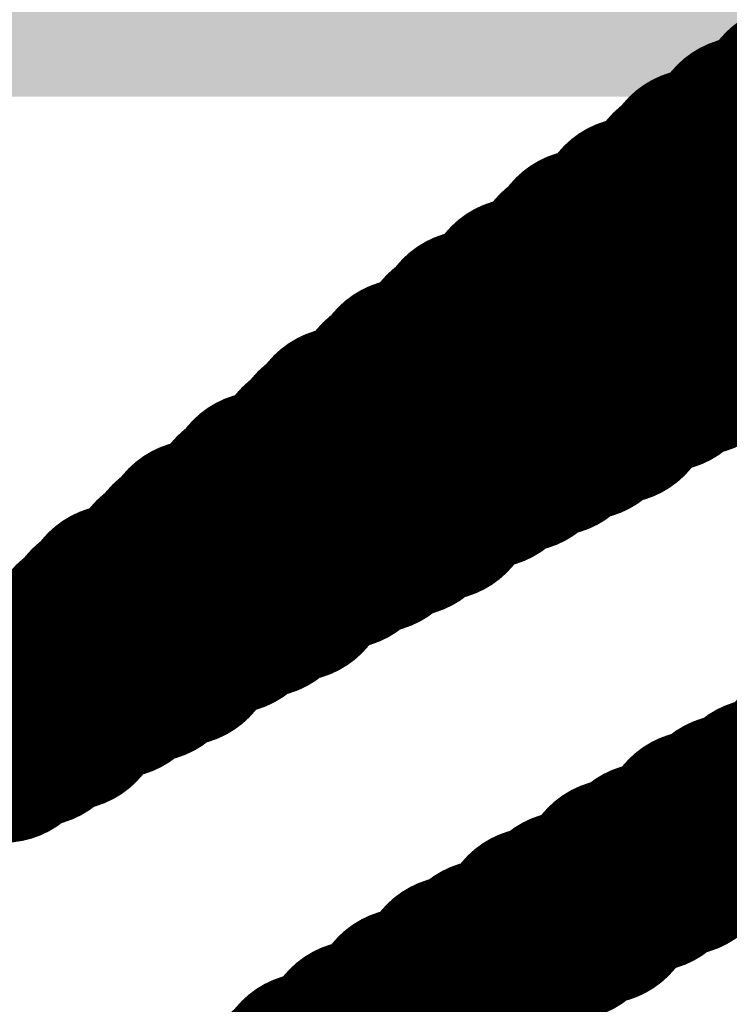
# Model space of a CAD drawing. Header units: inches. Extents: x -0.03 to 9.71, y 0 to 4.44.
# Tile 11 of 118: x 0.0468 to 0.0651, y 0.7465 to 0.772. Entities that reach past the tile are written whole.
import ezdxf

# ---------------------------------------------------------------- set-up
doc = ezdxf.new("R2010")
doc.units = ezdxf.units.IN
doc.header["$MEASUREMENT"] = 0
doc.layers.add('Bottom Solder', color=6, linetype='Continuous')
doc.layers.add('Top Overlay', color=2, linetype='Continuous')

msp = doc.modelspace()

# ---------------------------------------------------------------- hatches: boundary and pattern name
at = {"layer": 'Bottom Solder'}
msp.add_hatch(color=6, dxfattribs=at).paths.add_polyline_path([(0.025136, 0.77), (4.305573, 0.77), (4.305573, 0.976379), (0.025136, 0.976379)])

# ---------------------------------------------------------------- linework, layer by layer
at = {"layer": 'Top Overlay'}
for p, q in [((0.064311, 0.767811), (0.064311, 0.768228)), ((0.064311, 0.768228), (0.065146, 0.768228)), ((0.063894, 0.76739), (0.063894, 0.767811)), ((0.063894, 0.767811), (0.064311, 0.767811)), ((0.063473, 0.766972), (0.063473, 0.76739)), ((0.063473, 0.76739), (0.063894, 0.76739)), ((0.062638, 0.766555), (0.062638, 0.766972)), ((0.062638, 0.766972), (0.063473, 0.766972)), ((0.062221, 0.766138), (0.062221, 0.766555)), ((0.062221, 0.766555), (0.062638, 0.766555)), ((0.061382, 0.765717), (0.061382, 0.766138)), ((0.061382, 0.766138), (0.062221, 0.766138)), ((0.060965, 0.765299), (0.060965, 0.765717)), ((0.060965, 0.765717), (0.061382, 0.765717)), ((0.060548, 0.764882), (0.060548, 0.765299)), ((0.060548, 0.765299), (0.060965, 0.765299)), ((0.059709, 0.764465), (0.059709, 0.764882)), ((0.059709, 0.764882), (0.060548, 0.764882)), ((0.059292, 0.764047), (0.059292, 0.764465)), ((0.059292, 0.764465), (0.059709, 0.764465)), ((0.058457, 0.76363), (0.058457, 0.764047)), ((0.058457, 0.764047), (0.059292, 0.764047)), ((0.05804, 0.763209), (0.05804, 0.76363)), ((0.05804, 0.76363), (0.058457, 0.76363)), ((0.065146, 0.76363), (0.064311, 0.76363)), ((0.064311, 0.76363), (0.064311, 0.763209)), ((0.057619, 0.762791), (0.057619, 0.763209)), ((0.057619, 0.763209), (0.05804, 0.763209)), ((0.064311, 0.763209), (0.063473, 0.763209)), ((0.063473, 0.763209), (0.063473, 0.762791)), ((0.056784, 0.762374), (0.056784, 0.762791)), ((0.056784, 0.762791), (0.057619, 0.762791)), ((0.063473, 0.762791), (0.062638, 0.762791)), ((0.062638, 0.762791), (0.062638, 0.762374)), ((0.056366, 0.761957), (0.056366, 0.762374)), ((0.056366, 0.762374), (0.056784, 0.762374)), ((0.062638, 0.762374), (0.062221, 0.762374)), ((0.062221, 0.762374), (0.062221, 0.761957)), ((0.055949, 0.761536), (0.055949, 0.761957)), ((0.055949, 0.761957), (0.056366, 0.761957)), ((0.062221, 0.761957), (0.061382, 0.761957)), ((0.061382, 0.761957), (0.061382, 0.761536)), ((0.055111, 0.761118), (0.055111, 0.761536)), ((0.055111, 0.761536), (0.055949, 0.761536)), ((0.061382, 0.761536), (0.060548, 0.761536)), ((0.060548, 0.761536), (0.060548, 0.761118)), ((0.054693, 0.760701), (0.054693, 0.761118)), ((0.054693, 0.761118), (0.055111, 0.761118)), ((0.060548, 0.761118), (0.059709, 0.761118)), ((0.059709, 0.761118), (0.059709, 0.760701)), ((0.054276, 0.760284), (0.054276, 0.760701)), ((0.054276, 0.760701), (0.054693, 0.760701)), ((0.059709, 0.760701), (0.058874, 0.760701)), ((0.058874, 0.760701), (0.058874, 0.760284)), ((0.053859, 0.759866), (0.053859, 0.760284)), ((0.053859, 0.760284), (0.054276, 0.760284)), ((0.058874, 0.760284), (0.05804, 0.760284)), ((0.05804, 0.760284), (0.05804, 0.759866)), ((0.05302, 0.759445), (0.05302, 0.759866)), ((0.05302, 0.759866), (0.053859, 0.759866)), ((0.05804, 0.759866), (0.057619, 0.759866)), ((0.057619, 0.759866), (0.057619, 0.759445)), ((0.052603, 0.759028), (0.052603, 0.759445)), ((0.052603, 0.759445), (0.05302, 0.759445)), ((0.057619, 0.759445), (0.056784, 0.759445)), ((0.056784, 0.759445), (0.056784, 0.759028)), ((0.052185, 0.75861), (0.052185, 0.759028)), ((0.052185, 0.759028), (0.052603, 0.759028)), ((0.056784, 0.759028), (0.055949, 0.759028)), ((0.055949, 0.759028), (0.055949, 0.75861)), ((0.051347, 0.758193), (0.051347, 0.75861)), ((0.051347, 0.75861), (0.052185, 0.75861)), ((0.055949, 0.75861), (0.055111, 0.75861)), ((0.055111, 0.75861), (0.055111, 0.758193)), ((0.05093, 0.757776), (0.05093, 0.758193)), ((0.05093, 0.758193), (0.051347, 0.758193)), ((0.055111, 0.758193), (0.054276, 0.758193)), ((0.054276, 0.758193), (0.054276, 0.757776)), ((0.050512, 0.757354), (0.050512, 0.757776)), ((0.050512, 0.757776), (0.05093, 0.757776)), ((0.054276, 0.757776), (0.053859, 0.757776)), ((0.053859, 0.757776), (0.053859, 0.757354)), ((0.050095, 0.756937), (0.050095, 0.757354)), ((0.050095, 0.757354), (0.050512, 0.757354)), ((0.053859, 0.757354), (0.05302, 0.757354)), ((0.05302, 0.757354), (0.05302, 0.756937)), ((0.049256, 0.75652), (0.049256, 0.756937)), ((0.049256, 0.756937), (0.050095, 0.756937)), ((0.05302, 0.756937), (0.052185, 0.756937)), ((0.052185, 0.756937), (0.052185, 0.75652)), ((0.048839, 0.756102), (0.048839, 0.75652)), ((0.048839, 0.75652), (0.049256, 0.75652)), ((0.052185, 0.75652), (0.051347, 0.75652)), ((0.051347, 0.75652), (0.051347, 0.756102)), ((0.048422, 0.755681), (0.048422, 0.756102)), ((0.048422, 0.756102), (0.048839, 0.756102)), ((0.051347, 0.756102), (0.05093, 0.756102)), ((0.05093, 0.756102), (0.05093, 0.755681)), ((0.048004, 0.755264), (0.048004, 0.755681)), ((0.048004, 0.755681), (0.048422, 0.755681)), ((0.05093, 0.755681), (0.050095, 0.755681)), ((0.050095, 0.755681), (0.050095, 0.755264)), ((0.047166, 0.754846), (0.047166, 0.755264)), ((0.047166, 0.755264), (0.048004, 0.755264)), ((0.050095, 0.755264), (0.049256, 0.755264)), ((0.049256, 0.755264), (0.049256, 0.754846)), ((0.046748, 0.754846), (0.047166, 0.754846)), ((0.049256, 0.754846), (0.048422, 0.754846)), ((0.048422, 0.754846), (0.048422, 0.754429)), ((0.048422, 0.754429), (0.048004, 0.754429)), ((0.048004, 0.754429), (0.048004, 0.754012)), ((0.048004, 0.754012), (0.047166, 0.754012)), ((0.047166, 0.754012), (0.047166, 0.753591)), ((0.047166, 0.753591), (0.046331, 0.753591)), ((0.064311, 0.750665), (0.064311, 0.751083)), ((0.064311, 0.751083), (0.065146, 0.751083)), ((0.063894, 0.750248), (0.063894, 0.750665)), ((0.063894, 0.750665), (0.064311, 0.750665)), ((0.063056, 0.749831), (0.063056, 0.750248)), ((0.063056, 0.750248), (0.063894, 0.750248)), ((0.062221, 0.749409), (0.062221, 0.749831)), ((0.062221, 0.749831), (0.063056, 0.749831)), ((0.061803, 0.748992), (0.061803, 0.749409)), ((0.061803, 0.749409), (0.062221, 0.749409)), ((0.060965, 0.748575), (0.060965, 0.748992)), ((0.060965, 0.748992), (0.061803, 0.748992)), ((0.06013, 0.748158), (0.06013, 0.748575)), ((0.06013, 0.748575), (0.060965, 0.748575)), ((0.059709, 0.747736), (0.059709, 0.748158)), ((0.059709, 0.748158), (0.06013, 0.748158)), ((0.058874, 0.747319), (0.058874, 0.747736)), ((0.058874, 0.747736), (0.059709, 0.747736)), ((0.05804, 0.746902), (0.05804, 0.747319)), ((0.05804, 0.747319), (0.058874, 0.747319)), ((0.057619, 0.746484), (0.057619, 0.746902)), ((0.057619, 0.746902), (0.05804, 0.746902))]:
    msp.add_line(p, q, dxfattribs=at)
at = {"layer": 'Top Overlay', "const_width": 0.005}
for points in [[(0.066819, 0.769902), (0.067658, 0.769902)], [(0.066819, 0.76948), (0.066819, 0.769902)], [(0.066402, 0.769063), (0.066402, 0.76948)], [(0.066402, 0.76948), (0.066819, 0.76948)], [(0.065563, 0.769063), (0.066402, 0.769063)], [(0.065563, 0.768646), (0.065563, 0.769063)], [(0.065146, 0.768228), (0.065146, 0.768646)], [(0.065146, 0.768646), (0.065563, 0.768646)], [(0.064311, 0.768228), (0.065146, 0.768228)], [(0.064311, 0.767811), (0.064311, 0.768228)], [(0.063894, 0.767811), (0.064311, 0.767811)], [(0.063894, 0.76739), (0.063894, 0.767811)], [(0.063473, 0.766972), (0.063473, 0.76739)], [(0.063473, 0.76739), (0.063894, 0.76739)], [(0.062638, 0.766972), (0.063473, 0.766972)], [(0.062638, 0.766555), (0.062638, 0.766972)], [(0.062221, 0.766555), (0.062638, 0.766555)], [(0.062221, 0.766138), (0.062221, 0.766555)], [(0.061382, 0.766138), (0.062221, 0.766138)], [(0.061382, 0.765717), (0.061382, 0.766138)], [(0.060965, 0.765717), (0.061382, 0.765717)], [(0.060965, 0.765299), (0.060965, 0.765717)], [(0.060548, 0.764882), (0.060548, 0.765299)], [(0.060548, 0.765299), (0.060965, 0.765299)], [(0.059709, 0.764882), (0.060548, 0.764882)], [(0.059709, 0.764465), (0.059709, 0.764882)], [(0.066819, 0.764882), (0.067658, 0.764882)], [(0.066819, 0.764465), (0.066819, 0.764882)], [(0.059292, 0.764047), (0.059292, 0.764465)], [(0.059292, 0.764465), (0.059709, 0.764465)], [(0.065985, 0.764465), (0.066819, 0.764465)], [(0.065985, 0.764047), (0.065985, 0.764465)], [(0.058457, 0.764047), (0.059292, 0.764047)], [(0.058457, 0.76363), (0.058457, 0.764047)], [(0.065146, 0.76363), (0.065146, 0.764047)], [(0.065146, 0.764047), (0.065985, 0.764047)], [(0.05804, 0.76363), (0.058457, 0.76363)], [(0.05804, 0.763209), (0.05804, 0.76363)], [(0.064311, 0.763209), (0.064311, 0.76363)], [(0.064311, 0.76363), (0.065146, 0.76363)], [(0.057619, 0.763209), (0.05804, 0.763209)], [(0.057619, 0.762791), (0.057619, 0.763209)], [(0.063473, 0.763209), (0.064311, 0.763209)], [(0.063473, 0.762791), (0.063473, 0.763209)], [(0.056784, 0.762791), (0.057619, 0.762791)], [(0.056784, 0.762374), (0.056784, 0.762791)], [(0.062638, 0.762791), (0.063473, 0.762791)], [(0.062638, 0.762374), (0.062638, 0.762791)], [(0.056366, 0.762374), (0.056784, 0.762374)], [(0.056366, 0.761957), (0.056366, 0.762374)], [(0.062221, 0.762374), (0.062638, 0.762374)], [(0.062221, 0.761957), (0.062221, 0.762374)], [(0.055949, 0.761957), (0.056366, 0.761957)], [(0.055949, 0.761536), (0.055949, 0.761957)], [(0.061382, 0.761957), (0.062221, 0.761957)], [(0.061382, 0.761536), (0.061382, 0.761957)], [(0.055111, 0.761118), (0.055111, 0.761536)], [(0.055111, 0.761536), (0.055949, 0.761536)], [(0.060548, 0.761536), (0.061382, 0.761536)], [(0.060548, 0.761118), (0.060548, 0.761536)], [(0.054693, 0.760701), (0.054693, 0.761118)], [(0.054693, 0.761118), (0.055111, 0.761118)], [(0.059709, 0.760701), (0.059709, 0.761118)], [(0.059709, 0.761118), (0.060548, 0.761118)], [(0.054276, 0.760284), (0.054276, 0.760701)], [(0.054276, 0.760701), (0.054693, 0.760701)], [(0.058874, 0.760284), (0.058874, 0.760701)], [(0.058874, 0.760701), (0.059709, 0.760701)], [(0.053859, 0.760284), (0.054276, 0.760284)], [(0.053859, 0.759866), (0.053859, 0.760284)], [(0.05804, 0.760284), (0.058874, 0.760284)], [(0.05804, 0.759866), (0.05804, 0.760284)], [(0.05302, 0.759445), (0.05302, 0.759866)], [(0.05302, 0.759866), (0.053859, 0.759866)], [(0.057619, 0.759445), (0.057619, 0.759866)], [(0.057619, 0.759866), (0.05804, 0.759866)], [(0.052603, 0.759445), (0.05302, 0.759445)], [(0.052603, 0.759028), (0.052603, 0.759445)], [(0.056784, 0.759445), (0.057619, 0.759445)], [(0.056784, 0.759028), (0.056784, 0.759445)], [(0.052185, 0.759028), (0.052603, 0.759028)], [(0.052185, 0.75861), (0.052185, 0.759028)], [(0.055949, 0.759028), (0.056784, 0.759028)], [(0.055949, 0.75861), (0.055949, 0.759028)], [(0.051347, 0.75861), (0.052185, 0.75861)], [(0.051347, 0.758193), (0.051347, 0.75861)], [(0.055111, 0.758193), (0.055111, 0.75861)], [(0.055111, 0.75861), (0.055949, 0.75861)], [(0.05093, 0.757776), (0.05093, 0.758193)], [(0.05093, 0.758193), (0.051347, 0.758193)], [(0.054276, 0.757776), (0.054276, 0.758193)], [(0.054276, 0.758193), (0.055111, 0.758193)], [(0.050512, 0.757776), (0.05093, 0.757776)], [(0.050512, 0.757354), (0.050512, 0.757776)], [(0.053859, 0.757354), (0.053859, 0.757776)], [(0.053859, 0.757776), (0.054276, 0.757776)], [(0.050095, 0.757354), (0.050512, 0.757354)], [(0.050095, 0.756937), (0.050095, 0.757354)], [(0.05302, 0.757354), (0.053859, 0.757354)], [(0.05302, 0.756937), (0.05302, 0.757354)], [(0.049256, 0.75652), (0.049256, 0.756937)], [(0.049256, 0.756937), (0.050095, 0.756937)], [(0.052185, 0.75652), (0.052185, 0.756937)], [(0.052185, 0.756937), (0.05302, 0.756937)], [(0.048839, 0.75652), (0.049256, 0.75652)], [(0.048839, 0.756102), (0.048839, 0.75652)], [(0.051347, 0.756102), (0.051347, 0.75652)], [(0.051347, 0.75652), (0.052185, 0.75652)], [(0.048422, 0.756102), (0.048839, 0.756102)], [(0.048422, 0.755681), (0.048422, 0.756102)], [(0.05093, 0.756102), (0.051347, 0.756102)], [(0.05093, 0.755681), (0.05093, 0.756102)], [(0.048004, 0.755681), (0.048422, 0.755681)], [(0.048004, 0.755264), (0.048004, 0.755681)], [(0.050095, 0.755264), (0.050095, 0.755681)], [(0.050095, 0.755681), (0.05093, 0.755681)], [(0.047166, 0.755264), (0.048004, 0.755264)], [(0.047166, 0.754846), (0.047166, 0.755264)], [(0.049256, 0.754846), (0.049256, 0.755264)], [(0.049256, 0.755264), (0.050095, 0.755264)], [(0.046748, 0.754846), (0.047166, 0.754846)], [(0.046748, 0.754429), (0.046748, 0.754846)], [(0.048422, 0.754846), (0.049256, 0.754846)], [(0.048422, 0.754429), (0.048422, 0.754846)], [(0.046331, 0.754429), (0.046748, 0.754429)], [(0.046331, 0.754012), (0.046331, 0.754429)], [(0.048004, 0.754429), (0.048422, 0.754429)], [(0.048004, 0.754012), (0.048004, 0.754429)], [(0.045914, 0.754012), (0.046331, 0.754012)], [(0.045914, 0.753591), (0.045914, 0.754012)], [(0.047166, 0.754012), (0.048004, 0.754012)], [(0.047166, 0.753591), (0.047166, 0.754012)], [(0.045492, 0.753591), (0.045914, 0.753591)], [(0.045492, 0.753173), (0.045492, 0.753591)], [(0.046331, 0.753173), (0.046331, 0.753591)], [(0.046331, 0.753591), (0.047166, 0.753591)], [(0.045492, 0.753173), (0.046331, 0.753173)], [(0.067237, 0.752339), (0.067237, 0.752756)], [(0.067237, 0.752756), (0.068075, 0.752756)], [(0.066819, 0.752339), (0.067237, 0.752339)], [(0.066819, 0.751917), (0.066819, 0.752339)], [(0.065985, 0.751917), (0.066819, 0.751917)], [(0.065985, 0.7515), (0.065985, 0.751917)], [(0.065146, 0.7515), (0.065985, 0.7515)], [(0.065146, 0.751083), (0.065146, 0.7515)], [(0.064311, 0.751083), (0.065146, 0.751083)], [(0.064311, 0.750665), (0.064311, 0.751083)], [(0.063894, 0.750665), (0.064311, 0.750665)], [(0.063894, 0.750248), (0.063894, 0.750665)], [(0.063056, 0.750248), (0.063894, 0.750248)], [(0.063056, 0.749831), (0.063056, 0.750248)], [(0.062221, 0.749831), (0.063056, 0.749831)], [(0.062221, 0.749409), (0.062221, 0.749831)], [(0.061803, 0.749409), (0.062221, 0.749409)], [(0.061803, 0.748992), (0.061803, 0.749409)], [(0.060965, 0.748992), (0.061803, 0.748992)], [(0.060965, 0.748575), (0.060965, 0.748992)], [(0.06013, 0.748158), (0.06013, 0.748575)], [(0.06013, 0.748575), (0.060965, 0.748575)], [(0.059709, 0.747736), (0.059709, 0.748158)], [(0.059709, 0.748158), (0.06013, 0.748158)], [(0.058874, 0.747736), (0.059709, 0.747736)], [(0.058874, 0.747319), (0.058874, 0.747736)], [(0.05804, 0.747319), (0.058874, 0.747319)], [(0.05804, 0.746902), (0.05804, 0.747319)], [(0.057619, 0.746902), (0.05804, 0.746902)], [(0.057619, 0.746484), (0.057619, 0.746902)], [(0.056784, 0.746484), (0.057619, 0.746484)], [(0.056784, 0.746067), (0.056784, 0.746484)], [(0.056366, 0.746067), (0.056784, 0.746067)], [(0.056366, 0.745646), (0.056366, 0.746067)], [(0.055528, 0.745646), (0.056366, 0.745646)], [(0.055528, 0.745228), (0.055528, 0.745646)], [(0.055111, 0.744811), (0.055111, 0.745228)], [(0.055111, 0.745228), (0.055528, 0.745228)], [(0.054276, 0.744811), (0.055111, 0.744811)], [(0.054276, 0.744394), (0.054276, 0.744811)], [(0.053859, 0.744394), (0.054276, 0.744394)], [(0.053859, 0.743973), (0.053859, 0.744394)]]:
    msp.add_lwpolyline(points, dxfattribs=at)
at = {"layer": 'Top Overlay', "const_width": 0.0025}
for points in [[(0.065569, 0.769902, 1), (0.068069, 0.769902, 1)], [(0.065569, 0.769902, 1), (0.068069, 0.769902, 1)], [(0.065152, 0.76948, 1), (0.067652, 0.76948, 1)], [(0.065152, 0.76948, 1), (0.067652, 0.76948, 1)], [(0.065569, 0.76948, 1), (0.068069, 0.76948, 1)], [(0.065569, 0.76948, 1), (0.068069, 0.76948, 1)], [(0.064313, 0.769063, 1), (0.066813, 0.769063, 1)], [(0.064313, 0.769063, 1), (0.066813, 0.769063, 1)], [(0.065152, 0.769063, 1), (0.067652, 0.769063, 1)], [(0.065152, 0.769063, 1), (0.067652, 0.769063, 1)], [(0.063896, 0.768646, 1), (0.066396, 0.768646, 1)], [(0.063896, 0.768646, 1), (0.066396, 0.768646, 1)], [(0.064313, 0.768646, 1), (0.066813, 0.768646, 1)], [(0.064313, 0.768646, 1), (0.066813, 0.768646, 1)], [(0.063061, 0.768228, 1), (0.065561, 0.768228, 1)], [(0.063061, 0.768228, 1), (0.065561, 0.768228, 1)], [(0.063896, 0.768228, 1), (0.066396, 0.768228, 1)], [(0.063896, 0.768228, 1), (0.066396, 0.768228, 1)], [(0.062644, 0.767811, 1), (0.065144, 0.767811, 1)], [(0.062644, 0.767811, 1), (0.065144, 0.767811, 1)], [(0.063061, 0.767811, 1), (0.065561, 0.767811, 1)], [(0.063061, 0.767811, 1), (0.065561, 0.767811, 1)], [(0.062223, 0.76739, 1), (0.064723, 0.76739, 1)], [(0.062223, 0.76739, 1), (0.064723, 0.76739, 1)], [(0.062644, 0.76739, 1), (0.065144, 0.76739, 1)], [(0.062644, 0.76739, 1), (0.065144, 0.76739, 1)], [(0.061388, 0.766972, 1), (0.063888, 0.766972, 1)], [(0.061388, 0.766972, 1), (0.063888, 0.766972, 1)], [(0.062223, 0.766972, 1), (0.064723, 0.766972, 1)], [(0.062223, 0.766972, 1), (0.064723, 0.766972, 1)], [(0.060971, 0.766555, 1), (0.063471, 0.766555, 1)], [(0.060971, 0.766555, 1), (0.063471, 0.766555, 1)], [(0.061388, 0.766555, 1), (0.063888, 0.766555, 1)], [(0.061388, 0.766555, 1), (0.063888, 0.766555, 1)], [(0.060132, 0.766138, 1), (0.062632, 0.766138, 1)], [(0.060132, 0.766138, 1), (0.062632, 0.766138, 1)], [(0.060971, 0.766138, 1), (0.063471, 0.766138, 1)], [(0.060971, 0.766138, 1), (0.063471, 0.766138, 1)], [(0.059715, 0.765717, 1), (0.062215, 0.765717, 1)], [(0.059715, 0.765717, 1), (0.062215, 0.765717, 1)], [(0.060132, 0.765717, 1), (0.062632, 0.765717, 1)], [(0.060132, 0.765717, 1), (0.062632, 0.765717, 1)], [(0.059298, 0.765299, 1), (0.061798, 0.765299, 1)], [(0.059298, 0.765299, 1), (0.061798, 0.765299, 1)], [(0.059715, 0.765299, 1), (0.062215, 0.765299, 1)], [(0.059715, 0.765299, 1), (0.062215, 0.765299, 1)], [(0.058459, 0.764882, 1), (0.060959, 0.764882, 1)], [(0.058459, 0.764882, 1), (0.060959, 0.764882, 1)], [(0.059298, 0.764882, 1), (0.061798, 0.764882, 1)], [(0.059298, 0.764882, 1), (0.061798, 0.764882, 1)], [(0.065569, 0.764882, 1), (0.068069, 0.764882, 1)], [(0.065569, 0.764882, 1), (0.068069, 0.764882, 1)], [(0.058042, 0.764465, 1), (0.060542, 0.764465, 1)], [(0.058042, 0.764465, 1), (0.060542, 0.764465, 1)], [(0.058459, 0.764465, 1), (0.060959, 0.764465, 1)], [(0.058459, 0.764465, 1), (0.060959, 0.764465, 1)], [(0.064735, 0.764465, 1), (0.067235, 0.764465, 1)], [(0.064735, 0.764465, 1), (0.067235, 0.764465, 1)], [(0.065569, 0.764465, 1), (0.068069, 0.764465, 1)], [(0.065569, 0.764465, 1), (0.068069, 0.764465, 1)], [(0.057207, 0.764047, 1), (0.059707, 0.764047, 1)], [(0.057207, 0.764047, 1), (0.059707, 0.764047, 1)], [(0.058042, 0.764047, 1), (0.060542, 0.764047, 1)], [(0.058042, 0.764047, 1), (0.060542, 0.764047, 1)], [(0.063896, 0.764047, 1), (0.066396, 0.764047, 1)], [(0.063896, 0.764047, 1), (0.066396, 0.764047, 1)], [(0.064735, 0.764047, 1), (0.067235, 0.764047, 1)], [(0.064735, 0.764047, 1), (0.067235, 0.764047, 1)], [(0.05679, 0.76363, 1), (0.05929, 0.76363, 1)], [(0.05679, 0.76363, 1), (0.05929, 0.76363, 1)], [(0.057207, 0.76363, 1), (0.059707, 0.76363, 1)], [(0.057207, 0.76363, 1), (0.059707, 0.76363, 1)], [(0.063061, 0.76363, 1), (0.065561, 0.76363, 1)], [(0.063061, 0.76363, 1), (0.065561, 0.76363, 1)], [(0.063896, 0.76363, 1), (0.066396, 0.76363, 1)], [(0.063896, 0.76363, 1), (0.066396, 0.76363, 1)], [(0.056369, 0.763209, 1), (0.058868, 0.763209, 1)], [(0.056369, 0.763209, 1), (0.058868, 0.763209, 1)], [(0.05679, 0.763209, 1), (0.05929, 0.763209, 1)], [(0.05679, 0.763209, 1), (0.05929, 0.763209, 1)], [(0.062223, 0.763209, 1), (0.064723, 0.763209, 1)], [(0.062223, 0.763209, 1), (0.064723, 0.763209, 1)], [(0.063061, 0.763209, 1), (0.065561, 0.763209, 1)], [(0.063061, 0.763209, 1), (0.065561, 0.763209, 1)], [(0.055534, 0.762791, 1), (0.058034, 0.762791, 1)], [(0.055534, 0.762791, 1), (0.058034, 0.762791, 1)], [(0.056369, 0.762791, 1), (0.058868, 0.762791, 1)], [(0.056369, 0.762791, 1), (0.058868, 0.762791, 1)], [(0.061388, 0.762791, 1), (0.063888, 0.762791, 1)], [(0.061388, 0.762791, 1), (0.063888, 0.762791, 1)], [(0.062223, 0.762791, 1), (0.064723, 0.762791, 1)], [(0.062223, 0.762791, 1), (0.064723, 0.762791, 1)], [(0.055116, 0.762374, 1), (0.057617, 0.762374, 1)], [(0.055116, 0.762374, 1), (0.057617, 0.762374, 1)], [(0.055534, 0.762374, 1), (0.058034, 0.762374, 1)], [(0.055534, 0.762374, 1), (0.058034, 0.762374, 1)], [(0.060971, 0.762374, 1), (0.063471, 0.762374, 1)], [(0.060971, 0.762374, 1), (0.063471, 0.762374, 1)], [(0.061388, 0.762374, 1), (0.063888, 0.762374, 1)], [(0.061388, 0.762374, 1), (0.063888, 0.762374, 1)], [(0.054699, 0.761957, 1), (0.057199, 0.761957, 1)], [(0.054699, 0.761957, 1), (0.057199, 0.761957, 1)], [(0.055116, 0.761957, 1), (0.057617, 0.761957, 1)], [(0.055116, 0.761957, 1), (0.057617, 0.761957, 1)], [(0.060132, 0.761957, 1), (0.062632, 0.761957, 1)], [(0.060132, 0.761957, 1), (0.062632, 0.761957, 1)], [(0.060971, 0.761957, 1), (0.063471, 0.761957, 1)], [(0.060971, 0.761957, 1), (0.063471, 0.761957, 1)], [(0.053861, 0.761536, 1), (0.056361, 0.761536, 1)], [(0.053861, 0.761536, 1), (0.056361, 0.761536, 1)], [(0.054699, 0.761536, 1), (0.057199, 0.761536, 1)], [(0.054699, 0.761536, 1), (0.057199, 0.761536, 1)], [(0.059298, 0.761536, 1), (0.061798, 0.761536, 1)], [(0.059298, 0.761536, 1), (0.061798, 0.761536, 1)], [(0.060132, 0.761536, 1), (0.062632, 0.761536, 1)], [(0.060132, 0.761536, 1), (0.062632, 0.761536, 1)], [(0.053443, 0.761118, 1), (0.055943, 0.761118, 1)], [(0.053443, 0.761118, 1), (0.055943, 0.761118, 1)], [(0.053861, 0.761118, 1), (0.056361, 0.761118, 1)], [(0.053861, 0.761118, 1), (0.056361, 0.761118, 1)], [(0.058459, 0.761118, 1), (0.060959, 0.761118, 1)], [(0.058459, 0.761118, 1), (0.060959, 0.761118, 1)], [(0.059298, 0.761118, 1), (0.061798, 0.761118, 1)], [(0.059298, 0.761118, 1), (0.061798, 0.761118, 1)], [(0.053026, 0.760701, 1), (0.055526, 0.760701, 1)], [(0.053026, 0.760701, 1), (0.055526, 0.760701, 1)], [(0.053443, 0.760701, 1), (0.055943, 0.760701, 1)], [(0.053443, 0.760701, 1), (0.055943, 0.760701, 1)], [(0.057624, 0.760701, 1), (0.060124, 0.760701, 1)], [(0.057624, 0.760701, 1), (0.060124, 0.760701, 1)], [(0.058459, 0.760701, 1), (0.060959, 0.760701, 1)], [(0.058459, 0.760701, 1), (0.060959, 0.760701, 1)], [(0.052609, 0.760284, 1), (0.055109, 0.760284, 1)], [(0.052609, 0.760284, 1), (0.055109, 0.760284, 1)], [(0.053026, 0.760284, 1), (0.055526, 0.760284, 1)], [(0.053026, 0.760284, 1), (0.055526, 0.760284, 1)], [(0.05679, 0.760284, 1), (0.05929, 0.760284, 1)], [(0.05679, 0.760284, 1), (0.05929, 0.760284, 1)], [(0.057624, 0.760284, 1), (0.060124, 0.760284, 1)], [(0.057624, 0.760284, 1), (0.060124, 0.760284, 1)], [(0.05177, 0.759866, 1), (0.05427, 0.759866, 1)], [(0.05177, 0.759866, 1), (0.05427, 0.759866, 1)], [(0.052609, 0.759866, 1), (0.055109, 0.759866, 1)], [(0.052609, 0.759866, 1), (0.055109, 0.759866, 1)], [(0.056369, 0.759866, 1), (0.058868, 0.759866, 1)], [(0.056369, 0.759866, 1), (0.058868, 0.759866, 1)], [(0.05679, 0.759866, 1), (0.05929, 0.759866, 1)], [(0.05679, 0.759866, 1), (0.05929, 0.759866, 1)], [(0.051353, 0.759445, 1), (0.053853, 0.759445, 1)], [(0.051353, 0.759445, 1), (0.053853, 0.759445, 1)], [(0.05177, 0.759445, 1), (0.05427, 0.759445, 1)], [(0.05177, 0.759445, 1), (0.05427, 0.759445, 1)], [(0.055534, 0.759445, 1), (0.058034, 0.759445, 1)], [(0.055534, 0.759445, 1), (0.058034, 0.759445, 1)], [(0.056369, 0.759445, 1), (0.058868, 0.759445, 1)], [(0.056369, 0.759445, 1), (0.058868, 0.759445, 1)], [(0.050935, 0.759028, 1), (0.053435, 0.759028, 1)], [(0.050935, 0.759028, 1), (0.053435, 0.759028, 1)], [(0.051353, 0.759028, 1), (0.053853, 0.759028, 1)], [(0.051353, 0.759028, 1), (0.053853, 0.759028, 1)], [(0.054699, 0.759028, 1), (0.057199, 0.759028, 1)], [(0.054699, 0.759028, 1), (0.057199, 0.759028, 1)], [(0.055534, 0.759028, 1), (0.058034, 0.759028, 1)], [(0.055534, 0.759028, 1), (0.058034, 0.759028, 1)], [(0.050097, 0.75861, 1), (0.052597, 0.75861, 1)], [(0.050097, 0.75861, 1), (0.052597, 0.75861, 1)], [(0.050935, 0.75861, 1), (0.053435, 0.75861, 1)], [(0.050935, 0.75861, 1), (0.053435, 0.75861, 1)], [(0.053861, 0.75861, 1), (0.056361, 0.75861, 1)], [(0.053861, 0.75861, 1), (0.056361, 0.75861, 1)], [(0.054699, 0.75861, 1), (0.057199, 0.75861, 1)], [(0.054699, 0.75861, 1), (0.057199, 0.75861, 1)], [(0.04968, 0.758193, 1), (0.052179, 0.758193, 1)], [(0.04968, 0.758193, 1), (0.052179, 0.758193, 1)], [(0.050097, 0.758193, 1), (0.052597, 0.758193, 1)], [(0.050097, 0.758193, 1), (0.052597, 0.758193, 1)], [(0.053026, 0.758193, 1), (0.055526, 0.758193, 1)], [(0.053026, 0.758193, 1), (0.055526, 0.758193, 1)], [(0.053861, 0.758193, 1), (0.056361, 0.758193, 1)], [(0.053861, 0.758193, 1), (0.056361, 0.758193, 1)], [(0.049262, 0.757776, 1), (0.051762, 0.757776, 1)], [(0.049262, 0.757776, 1), (0.051762, 0.757776, 1)], [(0.04968, 0.757776, 1), (0.052179, 0.757776, 1)], [(0.04968, 0.757776, 1), (0.052179, 0.757776, 1)], [(0.052609, 0.757776, 1), (0.055109, 0.757776, 1)], [(0.052609, 0.757776, 1), (0.055109, 0.757776, 1)], [(0.053026, 0.757776, 1), (0.055526, 0.757776, 1)], [(0.053026, 0.757776, 1), (0.055526, 0.757776, 1)], [(0.048845, 0.757354, 1), (0.051345, 0.757354, 1)], [(0.048845, 0.757354, 1), (0.051345, 0.757354, 1)], [(0.049262, 0.757354, 1), (0.051762, 0.757354, 1)], [(0.049262, 0.757354, 1), (0.051762, 0.757354, 1)], [(0.05177, 0.757354, 1), (0.05427, 0.757354, 1)], [(0.05177, 0.757354, 1), (0.05427, 0.757354, 1)], [(0.052609, 0.757354, 1), (0.055109, 0.757354, 1)], [(0.052609, 0.757354, 1), (0.055109, 0.757354, 1)], [(0.048006, 0.756937, 1), (0.050506, 0.756937, 1)], [(0.048006, 0.756937, 1), (0.050506, 0.756937, 1)], [(0.048845, 0.756937, 1), (0.051345, 0.756937, 1)], [(0.048845, 0.756937, 1), (0.051345, 0.756937, 1)], [(0.050935, 0.756937, 1), (0.053435, 0.756937, 1)], [(0.050935, 0.756937, 1), (0.053435, 0.756937, 1)], [(0.05177, 0.756937, 1), (0.05427, 0.756937, 1)], [(0.05177, 0.756937, 1), (0.05427, 0.756937, 1)], [(0.047589, 0.75652, 1), (0.050089, 0.75652, 1)], [(0.047589, 0.75652, 1), (0.050089, 0.75652, 1)], [(0.048006, 0.75652, 1), (0.050506, 0.75652, 1)], [(0.048006, 0.75652, 1), (0.050506, 0.75652, 1)], [(0.050097, 0.75652, 1), (0.052597, 0.75652, 1)], [(0.050097, 0.75652, 1), (0.052597, 0.75652, 1)], [(0.050935, 0.75652, 1), (0.053435, 0.75652, 1)], [(0.050935, 0.75652, 1), (0.053435, 0.75652, 1)], [(0.047172, 0.756102, 1), (0.049672, 0.756102, 1)], [(0.047172, 0.756102, 1), (0.049672, 0.756102, 1)], [(0.047589, 0.756102, 1), (0.050089, 0.756102, 1)], [(0.047589, 0.756102, 1), (0.050089, 0.756102, 1)], [(0.04968, 0.756102, 1), (0.052179, 0.756102, 1)], [(0.04968, 0.756102, 1), (0.052179, 0.756102, 1)], [(0.050097, 0.756102, 1), (0.052597, 0.756102, 1)], [(0.050097, 0.756102, 1), (0.052597, 0.756102, 1)], [(0.046754, 0.755681, 1), (0.049254, 0.755681, 1)], [(0.046754, 0.755681, 1), (0.049254, 0.755681, 1)], [(0.047172, 0.755681, 1), (0.049672, 0.755681, 1)], [(0.047172, 0.755681, 1), (0.049672, 0.755681, 1)], [(0.048845, 0.755681, 1), (0.051345, 0.755681, 1)], [(0.048845, 0.755681, 1), (0.051345, 0.755681, 1)], [(0.04968, 0.755681, 1), (0.052179, 0.755681, 1)], [(0.04968, 0.755681, 1), (0.052179, 0.755681, 1)], [(0.045916, 0.755264, 1), (0.048416, 0.755264, 1)], [(0.045916, 0.755264, 1), (0.048416, 0.755264, 1)], [(0.046754, 0.755264, 1), (0.049254, 0.755264, 1)], [(0.046754, 0.755264, 1), (0.049254, 0.755264, 1)], [(0.048006, 0.755264, 1), (0.050506, 0.755264, 1)], [(0.048006, 0.755264, 1), (0.050506, 0.755264, 1)], [(0.048845, 0.755264, 1), (0.051345, 0.755264, 1)], [(0.048845, 0.755264, 1), (0.051345, 0.755264, 1)], [(0.045498, 0.754846, 1), (0.047998, 0.754846, 1)], [(0.045498, 0.754846, 1), (0.047998, 0.754846, 1)], [(0.045916, 0.754846, 1), (0.048416, 0.754846, 1)], [(0.045916, 0.754846, 1), (0.048416, 0.754846, 1)], [(0.047172, 0.754846, 1), (0.049672, 0.754846, 1)], [(0.047172, 0.754846, 1), (0.049672, 0.754846, 1)], [(0.048006, 0.754846, 1), (0.050506, 0.754846, 1)], [(0.048006, 0.754846, 1), (0.050506, 0.754846, 1)], [(0.045081, 0.754429, 1), (0.047581, 0.754429, 1)], [(0.045081, 0.754429, 1), (0.047581, 0.754429, 1)], [(0.045498, 0.754429, 1), (0.047998, 0.754429, 1)], [(0.045498, 0.754429, 1), (0.047998, 0.754429, 1)], [(0.046754, 0.754429, 1), (0.049254, 0.754429, 1)], [(0.046754, 0.754429, 1), (0.049254, 0.754429, 1)], [(0.047172, 0.754429, 1), (0.049672, 0.754429, 1)], [(0.047172, 0.754429, 1), (0.049672, 0.754429, 1)], [(0.044664, 0.754012, 1), (0.047164, 0.754012, 1)], [(0.044664, 0.754012, 1), (0.047164, 0.754012, 1)], [(0.045081, 0.754012, 1), (0.047581, 0.754012, 1)], [(0.045081, 0.754012, 1), (0.047581, 0.754012, 1)], [(0.045916, 0.754012, 1), (0.048416, 0.754012, 1)], [(0.045916, 0.754012, 1), (0.048416, 0.754012, 1)], [(0.046754, 0.754012, 1), (0.049254, 0.754012, 1)], [(0.046754, 0.754012, 1), (0.049254, 0.754012, 1)], [(0.044242, 0.753591, 1), (0.046742, 0.753591, 1)], [(0.044242, 0.753591, 1), (0.046742, 0.753591, 1)], [(0.044664, 0.753591, 1), (0.047164, 0.753591, 1)], [(0.044664, 0.753591, 1), (0.047164, 0.753591, 1)], [(0.045081, 0.753591, 1), (0.047581, 0.753591, 1)], [(0.045081, 0.753591, 1), (0.047581, 0.753591, 1)], [(0.045916, 0.753591, 1), (0.048416, 0.753591, 1)], [(0.045916, 0.753591, 1), (0.048416, 0.753591, 1)], [(0.044242, 0.753173, 1), (0.046742, 0.753173, 1)], [(0.044242, 0.753173, 1), (0.046742, 0.753173, 1)], [(0.045081, 0.753173, 1), (0.047581, 0.753173, 1)], [(0.045081, 0.753173, 1), (0.047581, 0.753173, 1)], [(0.065987, 0.752756, 1), (0.068487, 0.752756, 1)], [(0.065987, 0.752756, 1), (0.068487, 0.752756, 1)], [(0.065569, 0.752339, 1), (0.068069, 0.752339, 1)], [(0.065569, 0.752339, 1), (0.068069, 0.752339, 1)], [(0.065987, 0.752339, 1), (0.068487, 0.752339, 1)], [(0.065987, 0.752339, 1), (0.068487, 0.752339, 1)], [(0.064735, 0.751917, 1), (0.067235, 0.751917, 1)], [(0.064735, 0.751917, 1), (0.067235, 0.751917, 1)], [(0.065569, 0.751917, 1), (0.068069, 0.751917, 1)], [(0.065569, 0.751917, 1), (0.068069, 0.751917, 1)], [(0.063896, 0.7515, 1), (0.066396, 0.7515, 1)], [(0.063896, 0.7515, 1), (0.066396, 0.7515, 1)], [(0.064735, 0.7515, 1), (0.067235, 0.7515, 1)], [(0.064735, 0.7515, 1), (0.067235, 0.7515, 1)], [(0.063061, 0.751083, 1), (0.065561, 0.751083, 1)], [(0.063061, 0.751083, 1), (0.065561, 0.751083, 1)], [(0.063896, 0.751083, 1), (0.066396, 0.751083, 1)], [(0.063896, 0.751083, 1), (0.066396, 0.751083, 1)], [(0.062644, 0.750665, 1), (0.065144, 0.750665, 1)], [(0.062644, 0.750665, 1), (0.065144, 0.750665, 1)], [(0.063061, 0.750665, 1), (0.065561, 0.750665, 1)], [(0.063061, 0.750665, 1), (0.065561, 0.750665, 1)], [(0.061805, 0.750248, 1), (0.064306, 0.750248, 1)], [(0.061805, 0.750248, 1), (0.064306, 0.750248, 1)], [(0.062644, 0.750248, 1), (0.065144, 0.750248, 1)], [(0.062644, 0.750248, 1), (0.065144, 0.750248, 1)], [(0.060971, 0.749831, 1), (0.063471, 0.749831, 1)], [(0.060971, 0.749831, 1), (0.063471, 0.749831, 1)], [(0.061805, 0.749831, 1), (0.064306, 0.749831, 1)], [(0.061805, 0.749831, 1), (0.064306, 0.749831, 1)], [(0.060554, 0.749409, 1), (0.063053, 0.749409, 1)], [(0.060554, 0.749409, 1), (0.063053, 0.749409, 1)], [(0.060971, 0.749409, 1), (0.063471, 0.749409, 1)], [(0.060971, 0.749409, 1), (0.063471, 0.749409, 1)], [(0.059715, 0.748992, 1), (0.062215, 0.748992, 1)], [(0.059715, 0.748992, 1), (0.062215, 0.748992, 1)], [(0.060554, 0.748992, 1), (0.063053, 0.748992, 1)], [(0.060554, 0.748992, 1), (0.063053, 0.748992, 1)], [(0.05888, 0.748575, 1), (0.06138, 0.748575, 1)], [(0.05888, 0.748575, 1), (0.06138, 0.748575, 1)], [(0.059715, 0.748575, 1), (0.062215, 0.748575, 1)], [(0.059715, 0.748575, 1), (0.062215, 0.748575, 1)], [(0.058459, 0.748158, 1), (0.060959, 0.748158, 1)], [(0.058459, 0.748158, 1), (0.060959, 0.748158, 1)], [(0.05888, 0.748158, 1), (0.06138, 0.748158, 1)], [(0.05888, 0.748158, 1), (0.06138, 0.748158, 1)], [(0.057624, 0.747736, 1), (0.060124, 0.747736, 1)], [(0.057624, 0.747736, 1), (0.060124, 0.747736, 1)], [(0.058459, 0.747736, 1), (0.060959, 0.747736, 1)], [(0.058459, 0.747736, 1), (0.060959, 0.747736, 1)], [(0.05679, 0.747319, 1), (0.05929, 0.747319, 1)], [(0.05679, 0.747319, 1), (0.05929, 0.747319, 1)], [(0.057624, 0.747319, 1), (0.060124, 0.747319, 1)], [(0.057624, 0.747319, 1), (0.060124, 0.747319, 1)], [(0.056369, 0.746902, 1), (0.058868, 0.746902, 1)], [(0.056369, 0.746902, 1), (0.058868, 0.746902, 1)], [(0.05679, 0.746902, 1), (0.05929, 0.746902, 1)], [(0.05679, 0.746902, 1), (0.05929, 0.746902, 1)], [(0.055534, 0.746484, 1), (0.058034, 0.746484, 1)], [(0.055534, 0.746484, 1), (0.058034, 0.746484, 1)], [(0.056369, 0.746484, 1), (0.058868, 0.746484, 1)], [(0.056369, 0.746484, 1), (0.058868, 0.746484, 1)], [(0.055116, 0.746067, 1), (0.057617, 0.746067, 1)], [(0.055116, 0.746067, 1), (0.057617, 0.746067, 1)], [(0.055534, 0.746067, 1), (0.058034, 0.746067, 1)], [(0.055534, 0.746067, 1), (0.058034, 0.746067, 1)], [(0.054278, 0.745646, 1), (0.056778, 0.745646, 1)], [(0.054278, 0.745646, 1), (0.056778, 0.745646, 1)], [(0.055116, 0.745646, 1), (0.057617, 0.745646, 1)], [(0.055116, 0.745646, 1), (0.057617, 0.745646, 1)], [(0.053861, 0.745228, 1), (0.056361, 0.745228, 1)], [(0.053861, 0.745228, 1), (0.056361, 0.745228, 1)], [(0.054278, 0.745228, 1), (0.056778, 0.745228, 1)], [(0.054278, 0.745228, 1), (0.056778, 0.745228, 1)], [(0.053026, 0.744811, 1), (0.055526, 0.744811, 1)], [(0.053026, 0.744811, 1), (0.055526, 0.744811, 1)], [(0.053861, 0.744811, 1), (0.056361, 0.744811, 1)], [(0.053861, 0.744811, 1), (0.056361, 0.744811, 1)], [(0.052609, 0.744394, 1), (0.055109, 0.744394, 1)], [(0.052609, 0.744394, 1), (0.055109, 0.744394, 1)], [(0.053026, 0.744394, 1), (0.055526, 0.744394, 1)], [(0.053026, 0.744394, 1), (0.055526, 0.744394, 1)]]:
    msp.add_lwpolyline(points, format="xyb", close=True, dxfattribs=at)

doc.saveas('drawing.dxf')
